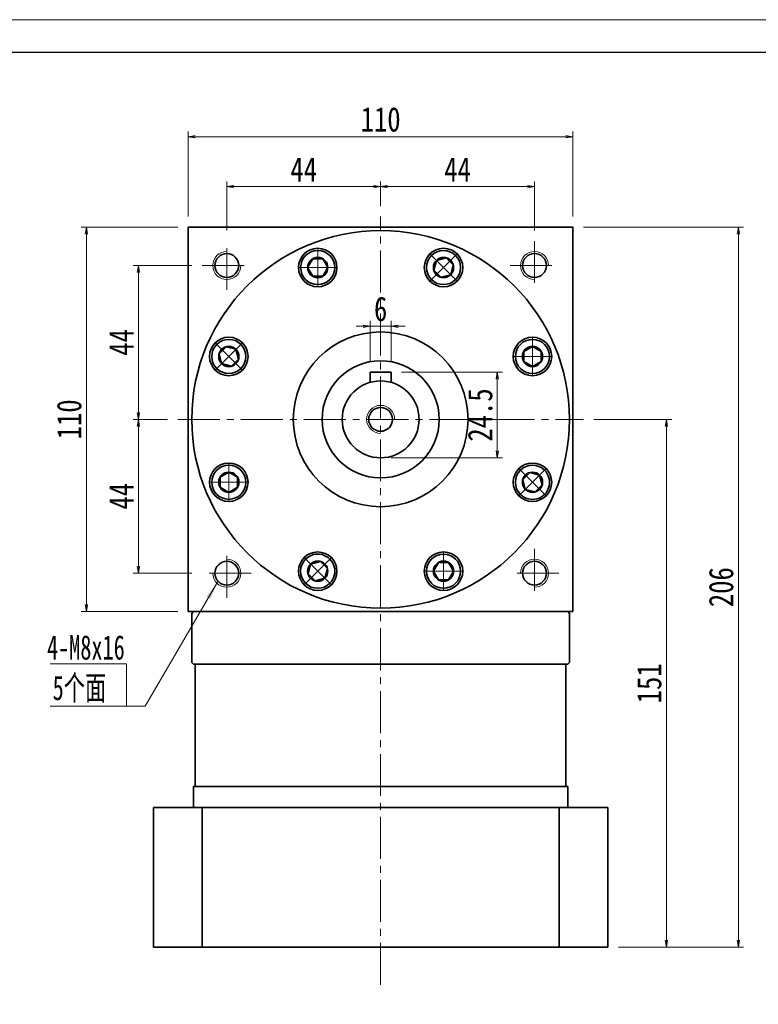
# Model space of a CAD drawing. Header units: millimetres. Extents: x -5 to 789, y 0 to 558.
# Tile 3 of 3: x 371 to 582, y 277 to 558. Entities that reach past the tile are written whole.
import ezdxf

# ---------------------------------------------------------------- set-up
doc = ezdxf.new("R2010")
doc.units = ezdxf.units.MM
doc.linetypes.add('点画线', pattern=[18, 12, -2, 2, -2])
for name, color, linetype, lineweight in [('中心线层', 1, '点画线', 18), ('图框_外框线', 7, 'Continuous', 18), ('尺寸线层', 3, 'Continuous', 18), ('粗实线层', 7, 'Continuous', 35)]:
    doc.layers.add(name, color=color, linetype=linetype, lineweight=lineweight)
doc.styles.add('宋体', font='txt', dxfattribs={"width": 0.8})
doc.styles.add('标准', font='txt', dxfattribs={"width": 0.667})
doc.dimstyles.new('A水平标注$0', dxfattribs={"dimtxt": 3.5, "dimasz": 2, "dimexe": 1.5, "dimexo": 3, "dimgap": 1.1, "dimtad": 1, "dimtoh": 1, "dimdec": 4, "dimdsep": 46, "dimtxsty": '宋体', "dimblk": 'OPEN', "dimcen": 3, "dimclrd": 3, "dimclre": 3, "dimclrt": 6, "dimadec": 0, "dimazin": 0, "dimtm": 1e-09, "dimtfac": 1, "dimtdec": 4, "dimtix": 1, "dimtmove": 0, "dimatfit": 3, "dimldrblk": 'OPEN', "dimfxl": 0, "dimlwd": 13, "dimlwe": 13, "dimarcsym": 0})

# ---------------------------------------------------------------- blocks, each defined once
blk = doc.blocks.new('_Open')
at = {"color": 0, "linetype": 'ByBlock', "lineweight": -2}
for p, q in [((-1, 0.17), (0, 0)), ((-1, -0.17), (0, 0)), ((0, 0), (-1, 0))]:
    blk.add_line(p, q, dxfattribs=at)
blk = doc.blocks.new('*D22')
at = {"layer": 'Defpoints', "color": 0}
for p in [(529.31, 524.71), (419.31, 498.88), (529.31, 498.88)]:
    blk.add_point(p, dxfattribs=at)
at = {"layer": '尺寸线层', "color": 3, "lineweight": 13}
for p, q in [((419.31, 501.88), (419.31, 526.21)), ((421.31, 524.71), (527.31, 524.71)), ((529.31, 501.88), (529.31, 526.21))]:
    blk.add_line(p, q, dxfattribs=at)
at = {"layer": '尺寸线层', "color": 3, "lineweight": 13, "xscale": 2, "yscale": 2, "zscale": 2, "rotation": 180}
blk.add_blockref('_Open', (419.31, 524.71), dxfattribs=at)
at = {"layer": '尺寸线层', "color": 3, "lineweight": 13, "xscale": 2, "yscale": 2, "zscale": 2}
blk.add_blockref('_Open', (529.31, 524.71), dxfattribs=at)
at = {"layer": '尺寸线层', "color": 6, "insert": (474.31, 529.63), "char_height": 7, "attachment_point": 5, "style": '宋体'}
blk.add_mtext('110', dxfattribs=at)
blk = doc.blocks.new('*D23')
at = {"layer": 'Defpoints', "color": 0}
for p in [(390.18, 498.88), (419.31, 498.88), (419.31, 388.88)]:
    blk.add_point(p, dxfattribs=at)
at = {"layer": '尺寸线层', "color": 3, "lineweight": 13}
for p, q in [((416.31, 498.88), (388.68, 498.88)), ((390.18, 390.88), (390.18, 496.88)), ((416.31, 388.88), (388.68, 388.88))]:
    blk.add_line(p, q, dxfattribs=at)
at = {"layer": '尺寸线层', "color": 3, "lineweight": 13, "xscale": 2, "yscale": 2, "zscale": 2}
for p, rotation in [((390.18, 498.88), 90), ((390.18, 388.88), 270)]:
    blk.add_blockref('_Open', p, dxfattribs=dict(at, rotation=rotation))
at = {"layer": '尺寸线层', "color": 6, "insert": (385.26, 443.88), "char_height": 7, "attachment_point": 5, "rotation": 90, "style": '宋体'}
blk.add_mtext('110', dxfattribs=at)
blk = doc.blocks.new('*D24')
at = {"layer": 'Defpoints', "color": 0}
for p in [(423.31, 487.88), (405.03, 443.88), (416.31, 443.88)]:
    blk.add_point(p, dxfattribs=at)
at = {"layer": '尺寸线层', "color": 3, "lineweight": 13}
for p, q in [((420.31, 487.88), (403.53, 487.88)), ((405.03, 485.88), (405.03, 445.88)), ((413.31, 443.88), (403.53, 443.88))]:
    blk.add_line(p, q, dxfattribs=at)
at = {"layer": '尺寸线层', "color": 3, "lineweight": 13, "xscale": 2, "yscale": 2, "zscale": 2}
for p, rotation in [((405.03, 487.88), 90), ((405.03, 443.88), 270)]:
    blk.add_blockref('_Open', p, dxfattribs=dict(at, rotation=rotation))
at = {"layer": '尺寸线层', "color": 6, "insert": (400.15, 465.88), "char_height": 7, "attachment_point": 5, "rotation": 90, "style": '宋体'}
blk.add_mtext('44', dxfattribs=at)
blk = doc.blocks.new('*D25')
at = {"layer": 'Defpoints', "color": 0}
for p in [(416.31, 443.88), (405.03, 399.88), (423.31, 399.88)]:
    blk.add_point(p, dxfattribs=at)
at = {"layer": '尺寸线层', "color": 3, "lineweight": 13}
for p, q in [((413.31, 443.88), (403.53, 443.88)), ((405.03, 441.88), (405.03, 401.88)), ((420.31, 399.88), (403.53, 399.88))]:
    blk.add_line(p, q, dxfattribs=at)
at = {"layer": '尺寸线层', "color": 3, "lineweight": 13, "xscale": 2, "yscale": 2, "zscale": 2}
for p, rotation in [((405.03, 443.88), 90), ((405.03, 399.88), 270)]:
    blk.add_blockref('_Open', p, dxfattribs=dict(at, rotation=rotation))
at = {"layer": '尺寸线层', "color": 6, "insert": (400.15, 421.88), "char_height": 7, "attachment_point": 5, "rotation": 90, "style": '宋体'}
blk.add_mtext('44', dxfattribs=at)
blk = doc.blocks.new('*D26')
at = {"layer": 'Defpoints', "color": 0}
for p in [(474.31, 510.45), (474.31, 501.87), (430.31, 494.88)]:
    blk.add_point(p, dxfattribs=at)
at = {"layer": '尺寸线层', "color": 3, "lineweight": 13}
for p, q in [((430.31, 497.88), (430.31, 511.95)), ((432.31, 510.45), (472.31, 510.45)), ((474.31, 504.87), (474.31, 511.95))]:
    blk.add_line(p, q, dxfattribs=at)
at = {"layer": '尺寸线层', "color": 3, "lineweight": 13, "xscale": 2, "yscale": 2, "zscale": 2, "rotation": 180}
blk.add_blockref('_Open', (430.31, 510.45), dxfattribs=at)
at = {"layer": '尺寸线层', "color": 3, "lineweight": 13, "xscale": 2, "yscale": 2, "zscale": 2}
blk.add_blockref('_Open', (474.31, 510.45), dxfattribs=at)
at = {"layer": '尺寸线层', "color": 6, "insert": (452.31, 515.33), "char_height": 7, "attachment_point": 5, "style": '宋体'}
blk.add_mtext('44', dxfattribs=at)
blk = doc.blocks.new('*D27')
at = {"layer": 'Defpoints', "color": 0}
for p in [(518.31, 510.45), (474.31, 501.87), (518.31, 494.88)]:
    blk.add_point(p, dxfattribs=at)
at = {"layer": '尺寸线层', "color": 3, "lineweight": 13}
for p, q in [((474.31, 504.87), (474.31, 511.95)), ((476.31, 510.45), (516.31, 510.45)), ((518.31, 497.88), (518.31, 511.95))]:
    blk.add_line(p, q, dxfattribs=at)
at = {"layer": '尺寸线层', "color": 3, "lineweight": 13, "xscale": 2, "yscale": 2, "zscale": 2, "rotation": 180}
blk.add_blockref('_Open', (474.31, 510.45), dxfattribs=at)
at = {"layer": '尺寸线层', "color": 3, "lineweight": 13, "xscale": 2, "yscale": 2, "zscale": 2}
blk.add_blockref('_Open', (518.31, 510.45), dxfattribs=at)
at = {"layer": '尺寸线层', "color": 6, "insert": (496.31, 515.33), "char_height": 7, "attachment_point": 5, "style": '宋体'}
blk.add_mtext('44', dxfattribs=at)
blk = doc.blocks.new('*D28')
at = {"layer": 'Defpoints', "color": 0}
for p in [(532.31, 443.88), (539.31, 292.88), (556.04, 292.88)]:
    blk.add_point(p, dxfattribs=at)
at = {"layer": '尺寸线层', "color": 3, "lineweight": 13}
for p, q in [((535.31, 443.88), (557.54, 443.88)), ((556.04, 441.88), (556.04, 294.88)), ((542.31, 292.88), (557.54, 292.88))]:
    blk.add_line(p, q, dxfattribs=at)
at = {"layer": '尺寸线层', "color": 3, "lineweight": 13, "xscale": 2, "yscale": 2, "zscale": 2}
for p, rotation in [((556.04, 443.88), 90), ((556.04, 292.88), 270)]:
    blk.add_blockref('_Open', p, dxfattribs=dict(at, rotation=rotation))
at = {"layer": '尺寸线层', "color": 6, "insert": (551.14, 368.38), "char_height": 7, "attachment_point": 5, "rotation": 90, "style": '宋体'}
blk.add_mtext('151', dxfattribs=at)
blk = doc.blocks.new('*D29')
at = {"layer": 'Defpoints', "color": 0}
for p in [(529.31, 498.88), (539.31, 292.88), (576.63, 292.88)]:
    blk.add_point(p, dxfattribs=at)
at = {"layer": '尺寸线层', "color": 3, "lineweight": 13}
for p, q in [((532.31, 498.88), (578.13, 498.88)), ((576.63, 496.88), (576.63, 294.88)), ((542.31, 292.88), (578.13, 292.88))]:
    blk.add_line(p, q, dxfattribs=at)
at = {"layer": '尺寸线层', "color": 3, "lineweight": 13, "xscale": 2, "yscale": 2, "zscale": 2}
for p, rotation in [((576.63, 498.88), 90), ((576.63, 292.88), 270)]:
    blk.add_blockref('_Open', p, dxfattribs=dict(at, rotation=rotation))
at = {"layer": '尺寸线层', "color": 6, "insert": (571.71, 395.88), "char_height": 7, "attachment_point": 5, "rotation": 90, "style": '宋体'}
blk.add_mtext('206', dxfattribs=at)
blk = doc.blocks.new('*X9')
at = {"layer": '中心线层', "linetype": '点画线', "lineweight": 18}
for p, q in [((0, -5.64), (0, 5.64)), ((-5.64, 0), (5.64, 0))]:
    blk.add_line(p, q, dxfattribs=at)
at = {"layer": '粗实线层'}
for p, q in [((-2.89, 0), (-1.44, 2.5)), ((-2.89, 0), (-1.44, -2.5)), ((-1.44, 2.5), (1.44, 2.5)), ((2.89, 0), (1.44, 2.5)), ((2.89, 0), (1.44, 2.5)), ((2.89, 0), (1.44, -2.5)), ((-1.44, -2.5), (1.44, -2.5))]:
    blk.add_line(p, q, dxfattribs=at)
blk.add_circle((0, 0), 2.89, dxfattribs=at)
for start, end in [(0, 180), (180, 360)]:
    blk.add_arc((0, 0), 4.89, start, end, dxfattribs=at)
blk = doc.blocks.new('*D30')
at = {"layer": 'Defpoints', "color": 0}
for p in [(477.31, 457.38), (474.31, 432.88), (507.68, 432.88)]:
    blk.add_point(p, dxfattribs=at)
at = {"layer": '尺寸线层', "color": 3, "lineweight": 13}
for p, q in [((480.31, 457.38), (509.18, 457.38)), ((507.68, 455.38), (507.68, 434.88)), ((477.31, 432.88), (509.18, 432.88))]:
    blk.add_line(p, q, dxfattribs=at)
at = {"layer": '尺寸线层', "color": 3, "lineweight": 13, "xscale": 2, "yscale": 2, "zscale": 2}
for p, rotation in [((507.68, 457.38), 90), ((507.68, 432.88), 270)]:
    blk.add_blockref('_Open', p, dxfattribs=dict(at, rotation=rotation))
at = {"layer": '尺寸线层', "color": 6, "insert": (502.8, 445.13), "char_height": 7, "attachment_point": 5, "rotation": 90, "style": '宋体'}
blk.add_mtext('24.5', dxfattribs=at)
blk = doc.blocks.new('*D31')
at = {"layer": 'Defpoints', "color": 0}
for p in [(471.31, 470.51), (471.31, 457.38), (477.31, 457.38)]:
    blk.add_point(p, dxfattribs=at)
at = {"layer": '尺寸线层', "color": 3, "lineweight": 13}
for p, q in [((469.31, 470.51), (467.31, 470.51)), ((471.31, 460.38), (471.31, 472.01)), ((477.31, 470.51), (471.31, 470.51)), ((477.31, 460.38), (477.31, 472.01)), ((479.31, 470.51), (481.31, 470.51))]:
    blk.add_line(p, q, dxfattribs=at)
at = {"layer": '尺寸线层', "color": 3, "lineweight": 13, "xscale": 2, "yscale": 2, "zscale": 2}
blk.add_blockref('_Open', (471.31, 470.51), dxfattribs=at)
at = {"layer": '尺寸线层', "color": 3, "lineweight": 13, "xscale": 2, "yscale": 2, "zscale": 2, "rotation": 180}
blk.add_blockref('_Open', (477.31, 470.51), dxfattribs=at)
at = {"layer": '尺寸线层', "color": 6, "insert": (474.31, 475.43), "char_height": 7, "attachment_point": 5, "style": '宋体'}
blk.add_mtext('6', dxfattribs=at)

msp = doc.modelspace()

# ---------------------------------------------------------------- hatches: boundary and pattern name
at = {"layer": '尺寸线层', "linetype": 'Continuous'}
msp.add_hatch(color=0, dxfattribs=at).paths.add_polyline_path([(427.72786, 397.49516), (425.59846, 392.48703), (424.43121, 393.16529)], flags=0)

# ---------------------------------------------------------------- linework, layer by layer
at = {"layer": '中心线层'}
for p, q in [((474.3098, 282.15831), (474.3098, 501.87334)), ((430.3098, 480.87814), (430.3098, 494.87814)), ((518.3098, 494.87814), (518.3098, 480.87814)), ((423.3098, 487.87814), (437.3098, 487.87814)), ((511.3098, 487.87814), (525.3098, 487.87814)), ((416.3098, 443.87814), (532.3098, 443.87814)), ((430.3098, 392.87814), (430.3098, 406.87814)), ((518.3098, 406.87814), (518.3098, 392.87814)), ((437.3098, 399.87814), (423.3098, 399.87814)), ((525.3098, 399.87814), (511.3098, 399.87814))]:
    msp.add_line(p, q, dxfattribs=at)
at = {"layer": '尺寸线层', "color": 0, "linetype": 'Continuous'}
msp.add_line((427.72786, 397.49516), (406.99358, 361.8123), dxfattribs=at)
at = {"layer": '尺寸线层', "color": 0}
for p, q in [((401.59358, 373.91922), (379.76178, 373.91922)), ((401.59358, 361.8123), (401.59358, 373.91922)), ((401.59358, 361.8123), (379.76178, 361.8123)), ((406.99358, 361.8123), (401.59358, 361.8123))]:
    msp.add_line(p, q, dxfattribs=at)
at = {"layer": '粗实线层'}
for p, q in [((477.3098, 457.37814), (471.3098, 457.37814)), ((471.3098, 457.37814), (471.3098, 454.46115)), ((477.3098, 457.37814), (477.3098, 454.46115)), ((420.8098, 388.87814), (420.3098, 388.37814)), ((527.8098, 388.87814), (528.3098, 388.37814)), ((420.3098, 388.37814), (420.3098, 374.37814)), ((528.3098, 388.37814), (528.3098, 374.37814)), ((420.8098, 373.87814), (420.3098, 374.37814)), ((420.8098, 373.87814), (527.8098, 373.87814)), ((421.3098, 338.87814), (421.3098, 373.87814)), ((527.3098, 338.87814), (527.3098, 373.87814)), ((527.8098, 373.87814), (528.3098, 374.37814)), ((420.8098, 338.87814), (527.8098, 338.87814)), ((420.8098, 332.87814), (420.8098, 338.87814)), ((527.8098, 332.87814), (527.8098, 338.87814)), ((409.3098, 332.87814), (409.3098, 292.87814)), ((409.3098, 332.87814), (539.3098, 332.87814)), ((423.26176, 292.87814), (423.26176, 332.87814)), ((525.35784, 292.87814), (525.35784, 332.87814)), ((539.3098, 332.87814), (539.3098, 292.87814)), ((409.3098, 292.87814), (539.3098, 292.87814))]:
    msp.add_line(p, q, dxfattribs=at)
for points in [[(419.3098, 388.87814), (419.3098, 498.87814)], [(419.3098, 498.27814), (419.3098, 498.87814), (529.3098, 498.87814), (529.3098, 498.27814)], [(529.3098, 388.87814), (529.3098, 498.87814)], [(529.3098, 388.87814), (419.3098, 388.87814)]]:
    msp.add_lwpolyline(points, dxfattribs=at)
for centre, radius in [((474.3098, 443.87814), 54), ((430.3098, 487.87814), 3.4), ((456.32368, 487.30048), 5.5), ((492.29592, 487.30048), 5.5), ((518.3098, 487.87814), 3.4), ((474.3098, 443.87814), 25), ((430.88746, 461.86426), 5.5), ((517.73214, 461.86426), 5.5), ((474.3098, 443.87814), 16.75), ((474.3098, 443.87814), 11), ((474.3098, 443.87814), 3.4), ((430.88746, 425.89202), 5.5), ((517.73214, 425.89202), 5.5), ((456.32368, 400.4558), 5.5), ((492.29592, 400.4558), 5.5), ((430.3098, 399.87814), 3.4), ((518.3098, 399.87814), 3.4)]:
    msp.add_circle(centre, radius, dxfattribs=at)
at = {"layer": '粗实线层', "lineweight": 18}
for centre, start, end in [((430.3098, 487.87814), 90, 360), ((518.3098, 487.87814), 0, 270), ((474.3098, 443.87814), 0, 270), ((430.3098, 399.87814), 180, 90), ((518.3098, 399.87814), 270, 180)]:
    msp.add_arc(centre, 4, start, end, dxfattribs=at)

# ---------------------------------------------------------------- texts
at = {"layer": '尺寸线层', "color": 0, "style": '标准', "width": 0.667}
for s, p in [('4-M8x16', (378.89638, 375.16057)), ('5个面', (380.50622, 363.60038))]:
    msp.add_text(s, height=7, dxfattribs=at).set_placement(p)

# ---------------------------------------------------------------- dimensions: what is measured, and where the dimension line sits
at = {"layer": '尺寸线层'}
for base, p1, p2, picture, middle in [((529.3098, 524.70819), (419.3098, 498.87814), (529.3098, 498.87814), '*D22', (474.3098, 529.62997)), ((474.3098, 510.45219), (430.3098, 494.87814), (474.3098, 501.87334), '*D26', (452.3098, 515.33487)), ((518.3098, 510.45219), (474.3098, 501.87334), (518.3098, 494.87814), '*D27', (496.3098, 515.33487)), ((471.3098, 470.51152), (477.3098, 457.37814), (471.3098, 457.37814), '*D31', (474.3098, 475.43331))]:
    dim = msp.add_linear_dim(base=base, p1=p1, p2=p2, dimstyle='A水平标注$0', override={"dimtxt": 7, "dimgap": 1.5, "dimblk": 'Open', "dimtfill": 1, "dimtfillclr": 256}, dxfattribs=at)
    dim.commit()
    dim.dimension.update_dxf_attribs({"geometry": picture, "text_midpoint": middle})
for base, p1, p2, angle, override, picture, middle in [((390.17865, 498.87814), (419.3098, 388.87814), (419.3098, 498.87814), 90, {"dimtxt": 7, "dimgap": 1.5, "dimblk": 'Open', "dimtfill": 1, "dimtfillclr": 256}, '*D23', (385.25686, 443.87814)), ((576.6344, 292.87814), (529.3098, 498.87814), (539.3098, 292.87814), 270, {"dimtxt": 7, "dimgap": 1.5}, '*D29', (571.71261, 395.87814)), ((405.02865, 443.87814), (423.3098, 487.87814), (416.3098, 443.87814), 270, {"dimtxt": 7, "dimgap": 1.5, "dimblk": 'Open', "dimtfill": 1, "dimtfillclr": 256}, '*D24', (400.14597, 465.87814)), ((507.67854, 432.87814), (477.3098, 457.37814), (474.3098, 432.87814), 270, {"dimtxt": 7, "dimgap": 1.5, "dimblk": 'Open', "dimtfill": 1, "dimtfillclr": 256}, '*D30', (502.79586, 445.12814)), ((405.02865, 399.87814), (416.3098, 443.87814), (423.3098, 399.87814), 270, {"dimtxt": 7, "dimgap": 1.5, "dimblk": 'Open', "dimtfill": 1, "dimtfillclr": 256}, '*D25', (400.14597, 421.87814)), ((556.0436, 292.87814), (532.3098, 443.87814), (539.3098, 292.87814), 270, {"dimtxt": 7, "dimgap": 1.5}, '*D28', (551.14136, 368.37814))]:
    dim = msp.add_linear_dim(base=base, p1=p1, p2=p2, angle=angle, dimstyle='A水平标注$0', override=override, dxfattribs=at)
    dim.commit()
    dim.dimension.update_dxf_attribs({"geometry": picture, "text_midpoint": middle})

# ---------------------------------------------------------------- next in the draw order: wipeouts: each hides what was drawn before it
for points in [[(461.21368, 487.30048), (461.2136, 487.32795), (461.21337, 487.35543), (461.21298, 487.3829), (461.21244, 487.41038), (461.21175, 487.43784), (461.2109, 487.46531), (461.20989, 487.49276), (461.20874, 487.52022), (461.20742, 487.54766), (461.20596, 487.5751), (461.20434, 487.60253), (461.20256, 487.62995), (461.20064, 487.65736), (461.19855, 487.68475), (461.19632, 487.71214), (461.19393, 487.73951), (461.19138, 487.76687), (461.18869, 487.79421), (461.18584, 487.82154), (461.18283, 487.84885), (461.17967, 487.87615), (461.17636, 487.90343), (461.1729, 487.93068), (461.16928, 487.95792), (461.16551, 487.98514), (461.16159, 488.01233), (461.15751, 488.0395), (461.15328, 488.06665), (461.1489, 488.09378), (461.14437, 488.12088), (461.14437, 488.12088), (461.10077, 488.34522), (461.04674, 488.56729), (460.98239, 488.78658), (460.90786, 489.00263), (460.82332, 489.21497), (460.72896, 489.42312), (460.62497, 489.62663), (460.51158, 489.82506), (460.38905, 490.01798), (460.25764, 490.20496), (460.11763, 490.3856), (459.96934, 490.5595), (459.81309, 490.72628), (459.64921, 490.88558), (459.47807, 491.03704), (459.30003, 491.18035), (459.1155, 491.31518), (458.92487, 491.44124), (458.72855, 491.55825), (458.52699, 491.66597), (458.32061, 491.76415), (458.10987, 491.85258), (457.89522, 491.93107), (457.67715, 491.99944), (457.45612, 492.05754), (457.23261, 492.10526), (457.00712, 492.14248), (456.78014, 492.16913), (456.55216, 492.18514), (456.32368, 492.19048), (456.32368, 492.19048), (456.0952, 492.18514), (455.86722, 492.16913), (455.64023, 492.14248), (455.41474, 492.10526), (455.19123, 492.05754), (454.9702, 491.99944), (454.75213, 491.93107), (454.53748, 491.85258), (454.32674, 491.76415), (454.12036, 491.66597), (453.9188, 491.55825), (453.72248, 491.44124), (453.53185, 491.31518), (453.34732, 491.18035), (453.16929, 491.03704), (452.99814, 490.88558), (452.83427, 490.72628), (452.67801, 490.5595), (452.52972, 490.3856), (452.38971, 490.20496), (452.2583, 490.01798), (452.13577, 489.82506), (452.02238, 489.62663), (451.91839, 489.42312), (451.82403, 489.21497), (451.73949, 489.00263), (451.66496, 488.78658), (451.60062, 488.56729), (451.54658, 488.34522), (451.50299, 488.12088), (451.50299, 488.12088), (451.49845, 488.09378), (451.49407, 488.06665), (451.48984, 488.0395), (451.48577, 488.01233), (451.48184, 487.98514), (451.47807, 487.95792), (451.47446, 487.93068), (451.47099, 487.90343), (451.46768, 487.87615), (451.46452, 487.84885), (451.46152, 487.82154), (451.45867, 487.79421), (451.45597, 487.76687), (451.45342, 487.73951), (451.45103, 487.71214), (451.4488, 487.68475), (451.44672, 487.65736), (451.44479, 487.62995), (451.44301, 487.60253), (451.44139, 487.5751), (451.43993, 487.54766), (451.43862, 487.52022), (451.43746, 487.49276), (451.43645, 487.46531), (451.43561, 487.43784), (451.43491, 487.41038), (451.43437, 487.3829), (451.43398, 487.35543), (451.43375, 487.32795), (451.43368, 487.30048), (451.43368, 487.30048), (451.44038, 487.04456), (451.46046, 486.78933), (451.49388, 486.53551), (451.54053, 486.28379), (451.6003, 486.03485), (451.67301, 485.78939), (451.75847, 485.54806), (451.85644, 485.31154), (451.96665, 485.08046), (452.08881, 484.85548), (452.22258, 484.63719), (452.36758, 484.42621), (452.52343, 484.2231), (452.6897, 484.02843), (452.86592, 483.84273), (453.05163, 483.6665), (453.2463, 483.50023), (453.44941, 483.34439), (453.66039, 483.19938), (453.87868, 483.06561), (454.10366, 482.94346), (454.33473, 482.83324), (454.57126, 482.73527), (454.81258, 482.64981), (455.05805, 482.5771), (455.30699, 482.51734), (455.55871, 482.47068), (455.81253, 482.43727), (456.06775, 482.41718), (456.32368, 482.41048), (456.32368, 482.41048), (456.5796, 482.41718), (456.83482, 482.43727), (457.08864, 482.47068), (457.34036, 482.51734), (457.5893, 482.5771), (457.83477, 482.64981), (458.0761, 482.73527), (458.31262, 482.83324), (458.54369, 482.94346), (458.76868, 483.06561), (458.98696, 483.19938), (459.19795, 483.34439), (459.40105, 483.50023), (459.59572, 483.6665), (459.78143, 483.84273), (459.95765, 484.02843), (460.12392, 484.2231), (460.27977, 484.42621), (460.42478, 484.63719), (460.55854, 484.85548), (460.6807, 485.08046), (460.79091, 485.31154), (460.88888, 485.54806), (460.97434, 485.78939), (461.04705, 486.03485), (461.10682, 486.28379), (461.15347, 486.53551), (461.18689, 486.78933), (461.20697, 487.04456)], [(495.75367, 483.84273), (495.77305, 483.86221), (495.79231, 483.8818), (495.81146, 483.9015), (495.83051, 483.92131), (495.84944, 483.94122), (495.86826, 483.96124), (495.88696, 483.98137), (495.90556, 484.0016), (495.92404, 484.02193), (495.9424, 484.04237), (495.96065, 484.06291), (495.97878, 484.08355), (495.9968, 484.1043), (496.0147, 484.12514), (496.03249, 484.14609), (496.05015, 484.16713), (496.0677, 484.18828), (496.08512, 484.20952), (496.10243, 484.23086), (496.11962, 484.2523), (496.13669, 484.27383), (496.15363, 484.29546), (496.17046, 484.31718), (496.18716, 484.339), (496.20374, 484.36091), (496.22019, 484.38292), (496.23652, 484.40501), (496.25273, 484.4272), (496.26881, 484.44948), (496.28477, 484.47185), (496.28477, 484.47185), (496.41258, 484.66131), (496.5314, 484.85654), (496.64096, 485.05711), (496.74103, 485.26257), (496.8314, 485.47249), (496.91186, 485.68641), (496.98223, 485.90384), (497.04237, 486.12433), (497.09214, 486.34739), (497.13143, 486.57253), (497.16016, 486.79926), (497.17827, 487.02708), (497.18571, 487.2555), (497.18247, 487.48402), (497.16856, 487.71214), (497.144, 487.93936), (497.10886, 488.16518), (497.0632, 488.38912), (497.00713, 488.61067), (496.94076, 488.82937), (496.86426, 489.04473), (496.77777, 489.25627), (496.68149, 489.46354), (496.57563, 489.66609), (496.46043, 489.86347), (496.33613, 490.05526), (496.203, 490.24102), (496.06134, 490.42037), (495.91145, 490.59289), (495.75367, 490.75823), (495.75367, 490.75823), (495.58833, 490.91601), (495.41581, 491.0659), (495.23646, 491.20756), (495.0507, 491.34069), (494.85892, 491.46499), (494.66153, 491.58019), (494.45899, 491.68605), (494.25171, 491.78233), (494.04017, 491.86882), (493.82481, 491.94532), (493.60612, 492.01169), (493.38456, 492.06776), (493.16062, 492.11342), (492.9348, 492.14856), (492.70758, 492.17312), (492.47946, 492.18703), (492.25094, 492.19027), (492.02252, 492.18283), (491.7947, 492.16472), (491.56797, 492.13599), (491.34283, 492.0967), (491.11977, 492.04693), (490.89928, 491.98679), (490.68185, 491.91641), (490.46793, 491.83596), (490.25802, 491.74559), (490.05255, 491.64552), (489.85198, 491.53596), (489.65675, 491.41714), (489.46729, 491.28933), (489.46729, 491.28933), (489.44492, 491.27337), (489.42264, 491.25729), (489.40045, 491.24108), (489.37836, 491.22475), (489.35635, 491.2083), (489.33444, 491.19172), (489.31262, 491.17502), (489.2909, 491.15819), (489.26927, 491.14125), (489.24774, 491.12418), (489.2263, 491.10699), (489.20496, 491.08968), (489.18372, 491.07226), (489.16257, 491.05471), (489.14153, 491.03704), (489.12058, 491.01926), (489.09974, 491.00136), (489.07899, 490.98334), (489.05835, 490.96521), (489.03781, 490.94696), (489.01737, 490.9286), (488.99704, 490.91012), (488.97681, 490.89152), (488.95668, 490.87282), (488.93666, 490.854), (488.91675, 490.83507), (488.89694, 490.81602), (488.87724, 490.79687), (488.85765, 490.7776), (488.83817, 490.75823), (488.83817, 490.75823), (488.66194, 490.57253), (488.49568, 490.37785), (488.33983, 490.17475), (488.19482, 489.96376), (488.06105, 489.74548), (487.9389, 489.52049), (487.82868, 489.28942), (487.73071, 489.0529), (487.64525, 488.81157), (487.57254, 488.5661), (487.51278, 488.31717), (487.46612, 488.06544), (487.43271, 487.81162), (487.41262, 487.5564), (487.40592, 487.30048), (487.41262, 487.04456), (487.43271, 486.78933), (487.46612, 486.53551), (487.51278, 486.28379), (487.57254, 486.03485), (487.64525, 485.78939), (487.73071, 485.54806), (487.82868, 485.31154), (487.9389, 485.08046), (488.06105, 484.85548), (488.19482, 484.63719), (488.33983, 484.42621), (488.49568, 484.2231), (488.66194, 484.02843), (488.83817, 483.84273), (488.83817, 483.84273), (489.02387, 483.6665), (489.21854, 483.50023), (489.42165, 483.34439), (489.63263, 483.19938), (489.85092, 483.06561), (490.07591, 482.94346), (490.30698, 482.83324), (490.5435, 482.73527), (490.78483, 482.64981), (491.03029, 482.5771), (491.27923, 482.51734), (491.53095, 482.47068), (491.78477, 482.43727), (492.04, 482.41718), (492.29592, 482.41048), (492.55184, 482.41718), (492.80706, 482.43727), (493.06088, 482.47068), (493.31261, 482.51734), (493.56154, 482.5771), (493.80701, 482.64981), (494.04834, 482.73527), (494.28486, 482.83324), (494.51593, 482.94346), (494.74092, 483.06561), (494.9592, 483.19938), (495.17019, 483.34439), (495.3733, 483.50023), (495.56797, 483.6665)], [(434.34521, 465.32201), (434.32573, 465.34139), (434.30614, 465.36065), (434.28644, 465.37981), (434.26663, 465.39885), (434.24672, 465.41778), (434.2267, 465.4366), (434.20657, 465.45531), (434.18634, 465.4739), (434.16601, 465.49238), (434.14557, 465.51074), (434.12503, 465.52899), (434.10438, 465.54713), (434.08364, 465.56514), (434.06279, 465.58304), (434.04185, 465.60083), (434.0208, 465.61849), (433.99966, 465.63604), (433.97842, 465.65347), (433.95708, 465.67078), (433.93564, 465.68796), (433.91411, 465.70503), (433.89248, 465.72198), (433.87075, 465.7388), (433.84894, 465.7555), (433.82703, 465.77208), (433.80502, 465.78854), (433.78293, 465.80487), (433.76074, 465.82107), (433.73846, 465.83716), (433.71609, 465.85311), (433.71609, 465.85311), (433.52663, 465.98092), (433.3314, 466.09974), (433.13083, 466.2093), (432.92536, 466.30938), (432.71544, 466.39974), (432.50153, 466.4802), (432.28409, 466.55057), (432.06361, 466.61071), (431.84055, 466.66048), (431.61541, 466.69977), (431.38868, 466.72851), (431.16086, 466.74661), (430.93244, 466.75405), (430.70392, 466.75082), (430.4758, 466.7369), (430.24858, 466.71235), (430.02275, 466.6772), (429.79882, 466.63154), (429.57726, 466.57547), (429.35857, 466.50911), (429.14321, 466.4326), (428.93167, 466.34611), (428.72439, 466.24983), (428.52184, 466.14398), (428.32446, 466.02877), (428.13268, 465.90447), (427.94691, 465.77134), (427.76757, 465.62968), (427.59504, 465.4798), (427.42971, 465.32201), (427.42971, 465.32201), (427.27192, 465.15668), (427.12204, 464.98415), (426.98038, 464.80481), (426.84725, 464.61904), (426.72295, 464.42726), (426.60774, 464.22988), (426.50189, 464.02733), (426.40561, 463.82005), (426.31912, 463.60851), (426.24261, 463.39315), (426.17625, 463.17446), (426.12018, 462.9529), (426.07452, 462.72897), (426.03937, 462.50314), (426.01482, 462.27592), (426.00091, 462.0478), (425.99767, 461.81928), (426.00511, 461.59086), (426.02321, 461.36304), (426.05195, 461.13631), (426.09124, 460.91117), (426.14101, 460.68811), (426.20115, 460.46763), (426.27152, 460.25019), (426.35198, 460.03628), (426.44234, 459.82636), (426.54242, 459.62089), (426.65198, 459.42032), (426.7708, 459.22509), (426.89861, 459.03563), (426.89861, 459.03563), (426.91456, 459.01326), (426.93065, 458.99098), (426.94685, 458.9688), (426.96318, 458.9467), (426.97964, 458.9247), (426.99622, 458.90278), (427.01292, 458.88097), (427.02974, 458.85924), (427.04669, 458.83761), (427.06376, 458.81608), (427.08095, 458.79464), (427.09825, 458.7733), (427.11568, 458.75206), (427.13323, 458.73092), (427.15089, 458.70987), (427.16868, 458.68893), (427.18658, 458.66808), (427.20459, 458.64734), (427.22273, 458.62669), (427.24098, 458.60615), (427.25934, 458.58572), (427.27782, 458.56538), (427.29641, 458.54515), (427.31512, 458.52503), (427.33394, 458.50501), (427.35287, 458.48509), (427.37191, 458.46528), (427.39107, 458.44558), (427.41033, 458.42599), (427.42971, 458.40651), (427.42971, 458.40651), (427.61541, 458.23028), (427.81008, 458.06402), (428.01319, 457.90817), (428.22417, 457.76316), (428.44246, 457.6294), (428.66745, 457.50724), (428.89852, 457.39702), (429.13504, 457.29905), (429.37637, 457.2136), (429.62183, 457.14088), (429.87077, 457.08112), (430.12249, 457.03447), (430.37632, 457.00105), (430.63154, 456.98096), (430.88746, 456.97426), (431.14338, 456.98096), (431.3986, 457.00105), (431.65242, 457.03447), (431.90415, 457.08112), (432.15308, 457.14088), (432.39855, 457.2136), (432.63988, 457.29905), (432.8764, 457.39702), (433.10747, 457.50724), (433.33246, 457.6294), (433.55074, 457.76316), (433.76173, 457.90817), (433.96484, 458.06402), (434.15951, 458.23028), (434.34521, 458.40651), (434.34521, 458.40651), (434.52144, 458.59221), (434.6877, 458.78688), (434.84355, 458.98999), (434.98856, 459.20098), (435.12232, 459.41926), (435.24448, 459.64425), (435.3547, 459.87532), (435.45267, 460.11184), (435.53813, 460.35317), (435.61084, 460.59864), (435.6706, 460.84757), (435.71726, 461.0993), (435.75067, 461.35312), (435.77076, 461.60834), (435.77746, 461.86426), (435.77076, 462.12018), (435.75067, 462.37541), (435.71726, 462.62923), (435.6706, 462.88095), (435.61084, 463.12989), (435.53813, 463.37535), (435.45267, 463.61668), (435.3547, 463.8532), (435.24448, 464.08428), (435.12232, 464.30926), (434.98856, 464.52755), (434.84355, 464.73853), (434.6877, 464.94164), (434.52144, 465.13631)], [(517.73214, 456.97426), (517.75961, 456.97434), (517.78709, 456.97457), (517.81456, 456.97496), (517.84203, 456.9755), (517.8695, 456.97619), (517.89696, 456.97704), (517.92442, 456.97804), (517.95187, 456.9792), (517.97932, 456.98051), (518.00676, 456.98198), (518.03419, 456.9836), (518.0616, 456.98537), (518.08901, 456.9873), (518.11641, 456.98938), (518.1438, 456.99162), (518.17117, 456.99401), (518.19853, 456.99655), (518.22587, 456.99925), (518.2532, 457.0021), (518.28051, 457.00511), (518.30781, 457.00826), (518.33508, 457.01158), (518.36234, 457.01504), (518.38958, 457.01866), (518.41679, 457.02243), (518.44399, 457.02635), (518.47116, 457.03043), (518.49831, 457.03466), (518.52544, 457.03904), (518.55254, 457.04357), (518.55254, 457.04357), (518.77688, 457.08717), (518.99894, 457.1412), (519.21824, 457.20555), (519.43429, 457.28007), (519.64662, 457.36461), (519.85477, 457.45898), (520.05829, 457.56297), (520.25672, 457.67635), (520.44964, 457.79889), (520.63662, 457.9303), (520.81726, 458.0703), (520.99116, 458.2186), (521.15794, 458.37485), (521.31724, 458.53873), (521.4687, 458.70987), (521.61201, 458.8879), (521.74684, 459.07244), (521.8729, 459.26307), (521.98991, 459.45938), (522.09763, 459.66095), (522.19581, 459.86733), (522.28424, 460.07807), (522.36272, 460.29271), (522.43109, 460.51079), (522.4892, 460.73182), (522.53692, 460.95533), (522.57414, 461.18082), (522.60078, 461.4078), (522.61679, 461.63578), (522.62214, 461.86426), (522.62214, 461.86426), (522.61679, 462.09274), (522.60078, 462.32072), (522.57414, 462.54771), (522.53692, 462.7732), (522.4892, 462.9967), (522.43109, 463.21773), (522.36272, 463.43581), (522.28424, 463.65045), (522.19581, 463.86119), (522.09763, 464.06757), (521.98991, 464.26914), (521.8729, 464.46545), (521.74684, 464.65609), (521.61201, 464.84062), (521.4687, 465.01865), (521.31724, 465.18979), (521.15794, 465.35367), (520.99116, 465.50993), (520.81726, 465.65822), (520.63662, 465.79822), (520.44964, 465.92964), (520.25672, 466.05217), (520.05829, 466.16555), (519.85477, 466.26954), (519.64662, 466.36391), (519.43429, 466.44845), (519.21824, 466.52297), (518.99894, 466.58732), (518.77688, 466.64135), (518.55254, 466.68495), (518.55254, 466.68495), (518.52544, 466.68948), (518.49831, 466.69387), (518.47116, 466.69809), (518.44399, 466.70217), (518.41679, 466.70609), (518.38958, 466.70986), (518.36234, 466.71348), (518.33508, 466.71695), (518.30781, 466.72026), (518.28051, 466.72342), (518.2532, 466.72642), (518.22587, 466.72927), (518.19853, 466.73197), (518.17117, 466.73451), (518.1438, 466.7369), (518.11641, 466.73914), (518.08901, 466.74122), (518.0616, 466.74315), (518.03419, 466.74492), (518.00676, 466.74654), (517.97932, 466.74801), (517.95187, 466.74932), (517.92442, 466.75048), (517.89696, 466.75148), (517.8695, 466.75233), (517.84203, 466.75303), (517.81456, 466.75357), (517.78709, 466.75395), (517.75961, 466.75418), (517.73214, 466.75426), (517.73214, 466.75426), (517.47621, 466.74756), (517.22099, 466.72747), (516.96717, 466.69406), (516.71545, 466.6474), (516.46651, 466.58764), (516.22104, 466.51493), (515.97972, 466.42947), (515.74319, 466.3315), (515.51212, 466.22128), (515.28714, 466.09913), (515.06885, 465.96536), (514.85787, 465.82035), (514.65476, 465.66451), (514.46009, 465.49824), (514.27438, 465.32201), (514.09816, 465.13631), (513.93189, 464.94164), (513.77604, 464.73853), (513.63104, 464.52755), (513.49727, 464.30926), (513.37511, 464.08428), (513.2649, 463.8532), (513.16693, 463.61668), (513.08147, 463.37535), (513.00876, 463.12989), (512.94899, 462.88095), (512.90234, 462.62923), (512.86892, 462.37541), (512.84884, 462.12018), (512.84214, 461.86426), (512.84214, 461.86426), (512.84884, 461.60834), (512.86892, 461.35312), (512.90234, 461.0993), (512.94899, 460.84757), (513.00876, 460.59864), (513.08147, 460.35317), (513.16693, 460.11184), (513.2649, 459.87532), (513.37511, 459.64425), (513.49727, 459.41926), (513.63104, 459.20098), (513.77604, 458.98999), (513.93189, 458.78688), (514.09816, 458.59221), (514.27438, 458.40651), (514.46009, 458.23028), (514.65476, 458.06402), (514.85787, 457.90817), (515.06885, 457.76316), (515.28714, 457.6294), (515.51212, 457.50724), (515.74319, 457.39702), (515.97972, 457.29905), (516.22104, 457.2136), (516.46651, 457.14088), (516.71545, 457.08112), (516.96717, 457.03447), (517.22099, 457.00105), (517.47621, 456.98096)], [(430.88746, 430.78202), (430.85998, 430.78194), (430.83251, 430.78171), (430.80503, 430.78132), (430.77756, 430.78078), (430.75009, 430.78009), (430.72263, 430.77924), (430.69517, 430.77824), (430.66772, 430.77708), (430.64028, 430.77577), (430.61284, 430.7743), (430.58541, 430.77268), (430.55799, 430.77091), (430.53058, 430.76898), (430.50318, 430.7669), (430.4758, 430.76466), (430.44843, 430.76227), (430.42107, 430.75973), (430.39372, 430.75703), (430.3664, 430.75418), (430.33908, 430.75117), (430.31179, 430.74802), (430.28451, 430.7447), (430.25726, 430.74124), (430.23002, 430.73762), (430.2028, 430.73385), (430.17561, 430.72993), (430.14843, 430.72585), (430.12128, 430.72162), (430.09416, 430.71724), (430.06706, 430.71271), (430.06706, 430.71271), (429.84271, 430.66911), (429.62065, 430.61508), (429.40135, 430.55073), (429.1853, 430.47621), (428.97297, 430.39167), (428.76482, 430.2973), (428.56131, 430.19331), (428.36287, 430.07993), (428.16996, 429.95739), (427.98297, 429.82598), (427.80234, 429.68598), (427.62844, 429.53768), (427.46166, 429.38143), (427.30236, 429.21755), (427.15089, 429.04641), (427.00759, 428.86838), (426.87276, 428.68384), (426.7467, 428.49321), (426.62968, 428.2969), (426.52197, 428.09533), (426.42379, 427.88895), (426.33536, 427.67821), (426.25687, 427.46357), (426.1885, 427.24549), (426.13039, 427.02446), (426.08268, 426.80095), (426.04546, 426.57546), (426.01881, 426.34848), (426.0028, 426.1205), (425.99746, 425.89202), (425.99746, 425.89202), (426.0028, 425.66354), (426.01881, 425.43556), (426.04546, 425.20857), (426.08268, 424.98308), (426.13039, 424.75958), (426.1885, 424.53855), (426.25687, 424.32047), (426.33536, 424.10583), (426.42379, 423.89509), (426.52197, 423.68871), (426.62968, 423.48714), (426.7467, 423.29083), (426.87276, 423.1002), (427.00759, 422.91566), (427.15089, 422.73763), (427.30236, 422.56649), (427.46166, 422.40261), (427.62844, 422.24635), (427.80234, 422.09806), (427.98297, 421.95806), (428.16996, 421.82664), (428.36287, 421.70411), (428.56131, 421.59073), (428.76482, 421.48674), (428.97297, 421.39237), (429.1853, 421.30783), (429.40135, 421.23331), (429.62065, 421.16896), (429.84271, 421.11493), (430.06706, 421.07133), (430.06706, 421.07133), (430.09416, 421.0668), (430.12128, 421.06241), (430.14843, 421.05819), (430.17561, 421.05411), (430.2028, 421.05019), (430.23002, 421.04642), (430.25726, 421.0428), (430.28451, 421.03933), (430.31179, 421.03602), (430.33908, 421.03286), (430.3664, 421.02986), (430.39372, 421.02701), (430.42107, 421.02431), (430.44843, 421.02177), (430.4758, 421.01938), (430.50318, 421.01714), (430.53058, 421.01506), (430.55799, 421.01313), (430.58541, 421.01136), (430.61284, 421.00974), (430.64028, 421.00827), (430.66772, 421.00696), (430.69517, 421.0058), (430.72263, 421.0048), (430.75009, 421.00395), (430.77756, 421.00325), (430.80503, 421.00271), (430.83251, 421.00233), (430.85998, 421.0021), (430.88746, 421.00202), (430.88746, 421.00202), (431.14338, 421.00872), (431.3986, 421.02881), (431.65242, 421.06222), (431.90415, 421.10888), (432.15308, 421.16864), (432.39855, 421.24135), (432.63988, 421.32681), (432.8764, 421.42478), (433.10747, 421.535), (433.33246, 421.65715), (433.55074, 421.79092), (433.76173, 421.93593), (433.96484, 422.09178), (434.15951, 422.25804), (434.34521, 422.43427), (434.52144, 422.61997), (434.6877, 422.81464), (434.84355, 423.01775), (434.98856, 423.22873), (435.12232, 423.44702), (435.24448, 423.67201), (435.3547, 423.90308), (435.45267, 424.1396), (435.53813, 424.38093), (435.61084, 424.62639), (435.6706, 424.87533), (435.71726, 425.12705), (435.75067, 425.38087), (435.77076, 425.6361), (435.77746, 425.89202), (435.77746, 425.89202), (435.77076, 426.14794), (435.75067, 426.40316), (435.71726, 426.65698), (435.6706, 426.90871), (435.61084, 427.15764), (435.53813, 427.40311), (435.45267, 427.64444), (435.3547, 427.88096), (435.24448, 428.11203), (435.12232, 428.33702), (434.98856, 428.5553), (434.84355, 428.76629), (434.6877, 428.9694), (434.52144, 429.16407), (434.34521, 429.34977), (434.15951, 429.526), (433.96484, 429.69226), (433.76173, 429.84811), (433.55074, 429.99312), (433.33246, 430.12688), (433.10747, 430.24904), (432.8764, 430.35926), (432.63988, 430.45723), (432.39855, 430.54269), (432.15308, 430.6154), (431.90415, 430.67516), (431.65242, 430.72181), (431.3986, 430.75523), (431.14338, 430.77532)], [(514.27438, 422.43427), (514.29387, 422.41489), (514.31346, 422.39563), (514.33316, 422.37647), (514.35297, 422.35743), (514.37288, 422.3385), (514.3929, 422.31968), (514.41302, 422.30097), (514.43325, 422.28238), (514.45359, 422.2639), (514.47403, 422.24554), (514.49457, 422.22729), (514.51521, 422.20915), (514.53596, 422.19114), (514.5568, 422.17324), (514.57775, 422.15545), (514.59879, 422.13779), (514.61994, 422.12024), (514.64118, 422.10281), (514.66252, 422.0855), (514.68395, 422.06832), (514.70549, 422.05125), (514.72712, 422.0343), (514.74884, 422.01748), (514.77066, 422.00078), (514.79257, 421.9842), (514.81457, 421.96774), (514.83667, 421.95141), (514.85886, 421.93521), (514.88114, 421.91912), (514.9035, 421.90317), (514.9035, 421.90317), (515.09297, 421.77536), (515.2882, 421.65654), (515.48876, 421.54698), (515.69423, 421.4469), (515.90415, 421.35654), (516.11806, 421.27608), (516.3355, 421.20571), (516.55599, 421.14557), (516.77905, 421.0958), (517.00418, 421.05651), (517.23091, 421.02777), (517.45874, 421.00967), (517.68716, 421.00223), (517.91568, 421.00546), (518.1438, 421.01938), (518.37102, 421.04393), (518.59684, 421.07908), (518.82077, 421.12474), (519.04233, 421.18081), (519.26103, 421.24717), (519.47638, 421.32368), (519.68793, 421.41017), (519.8952, 421.50645), (520.09775, 421.6123), (520.29513, 421.72751), (520.48692, 421.85181), (520.67268, 421.98494), (520.85202, 422.1266), (521.02455, 422.27648), (521.18989, 422.43427), (521.18989, 422.43427), (521.34767, 422.5996), (521.49756, 422.77213), (521.63922, 422.95147), (521.77234, 423.13724), (521.89665, 423.32902), (522.01185, 423.5264), (522.11771, 423.72895), (522.21398, 423.93623), (522.30047, 424.14777), (522.37698, 424.36313), (522.44334, 424.58182), (522.49942, 424.80338), (522.54507, 425.02731), (522.58022, 425.25314), (522.60478, 425.48036), (522.61869, 425.70848), (522.62193, 425.937), (522.61449, 426.16542), (522.59638, 426.39324), (522.56765, 426.61997), (522.52835, 426.84511), (522.47858, 427.06817), (522.41845, 427.28865), (522.34807, 427.50609), (522.26761, 427.72), (522.17725, 427.92992), (522.07718, 428.13539), (521.96761, 428.33596), (521.8488, 428.53119), (521.72099, 428.72065), (521.72099, 428.72065), (521.70503, 428.74302), (521.68895, 428.7653), (521.67274, 428.78748), (521.65641, 428.80958), (521.63995, 428.83159), (521.62338, 428.8535), (521.60667, 428.87531), (521.58985, 428.89704), (521.5729, 428.91867), (521.55584, 428.9402), (521.53865, 428.96164), (521.52134, 428.98298), (521.50391, 429.00422), (521.48637, 429.02536), (521.4687, 429.04641), (521.45092, 429.06735), (521.43302, 429.0882), (521.415, 429.10894), (521.39687, 429.12959), (521.37862, 429.15013), (521.36025, 429.17057), (521.34177, 429.1909), (521.32318, 429.21113), (521.30447, 429.23125), (521.28565, 429.25127), (521.26672, 429.27119), (521.24768, 429.291), (521.22853, 429.3107), (521.20926, 429.33029), (521.18989, 429.34977), (521.18989, 429.34977), (521.00418, 429.526), (520.80951, 429.69226), (520.60641, 429.84811), (520.39542, 429.99312), (520.17714, 430.12688), (519.95215, 430.24904), (519.72108, 430.35926), (519.48455, 430.45723), (519.24323, 430.54269), (518.99776, 430.6154), (518.74882, 430.67516), (518.4971, 430.72181), (518.24328, 430.75523), (517.98806, 430.77532), (517.73214, 430.78202), (517.47621, 430.77532), (517.22099, 430.75523), (516.96717, 430.72181), (516.71545, 430.67516), (516.46651, 430.6154), (516.22104, 430.54269), (515.97972, 430.45723), (515.74319, 430.35926), (515.51212, 430.24904), (515.28714, 430.12688), (515.06885, 429.99312), (514.85787, 429.84811), (514.65476, 429.69226), (514.46009, 429.526), (514.27438, 429.34977), (514.27438, 429.34977), (514.09816, 429.16407), (513.93189, 428.9694), (513.77604, 428.76629), (513.63104, 428.5553), (513.49727, 428.33702), (513.37511, 428.11203), (513.2649, 427.88096), (513.16693, 427.64444), (513.08147, 427.40311), (513.00876, 427.15764), (512.94899, 426.90871), (512.90234, 426.65698), (512.86892, 426.40316), (512.84884, 426.14794), (512.84214, 425.89202), (512.84884, 425.6361), (512.86892, 425.38087), (512.90234, 425.12705), (512.94899, 424.87533), (513.00876, 424.62639), (513.08147, 424.38093), (513.16693, 424.1396), (513.2649, 423.90308), (513.37511, 423.67201), (513.49727, 423.44702), (513.63104, 423.22873), (513.77604, 423.01775), (513.93189, 422.81464), (514.09816, 422.61997)], [(452.86592, 403.91355), (452.84655, 403.89407), (452.82729, 403.87448), (452.80813, 403.85478), (452.78909, 403.83497), (452.77016, 403.81506), (452.75134, 403.79504), (452.73263, 403.77491), (452.71404, 403.75468), (452.69556, 403.73435), (452.67719, 403.71391), (452.65894, 403.69337), (452.64081, 403.67273), (452.62279, 403.65198), (452.60489, 403.63114), (452.58711, 403.61019), (452.56944, 403.58915), (452.5519, 403.568), (452.53447, 403.54676), (452.51716, 403.52542), (452.49997, 403.50398), (452.48291, 403.48245), (452.46596, 403.46082), (452.44914, 403.4391), (452.43244, 403.41728), (452.41586, 403.39537), (452.3994, 403.37336), (452.38307, 403.35127), (452.36686, 403.32908), (452.35078, 403.3068), (452.33482, 403.28443), (452.33482, 403.28443), (452.20702, 403.09497), (452.0882, 402.89974), (451.97863, 402.69917), (451.87856, 402.49371), (451.7882, 402.28379), (451.70774, 402.06988), (451.63737, 401.85244), (451.57723, 401.63195), (451.52746, 401.40889), (451.48816, 401.18375), (451.45943, 400.95702), (451.44132, 400.7292), (451.43388, 400.50078), (451.43712, 400.27226), (451.45103, 400.04414), (451.47559, 399.81692), (451.51074, 399.5911), (451.5564, 399.36716), (451.61247, 399.14561), (451.67883, 398.92691), (451.75534, 398.71155), (451.84183, 398.50001), (451.9381, 398.29274), (452.04396, 398.09019), (452.15917, 397.89281), (452.28347, 397.70102), (452.41659, 397.51526), (452.55825, 397.33591), (452.70814, 397.16339), (452.86592, 396.99805), (452.86592, 396.99805), (453.03126, 396.84027), (453.20379, 396.69038), (453.38313, 396.54872), (453.5689, 396.41559), (453.76068, 396.29129), (453.95806, 396.17609), (454.16061, 396.07023), (454.36788, 395.97395), (454.57943, 395.88747), (454.79478, 395.81096), (455.01348, 395.74459), (455.23504, 395.68852), (455.45897, 395.64286), (455.6848, 395.60772), (455.91201, 395.58316), (456.14013, 395.56925), (456.36865, 395.56601), (456.59707, 395.57345), (456.8249, 395.59156), (457.05163, 395.62029), (457.27677, 395.65958), (457.49982, 395.70935), (457.72031, 395.76949), (457.93775, 395.83987), (458.15166, 395.92032), (458.36158, 396.01069), (458.56705, 396.11076), (458.76761, 396.22033), (458.96284, 396.33914), (459.15231, 396.46695), (459.15231, 396.46695), (459.17468, 396.48291), (459.19695, 396.49899), (459.21914, 396.5152), (459.24124, 396.53153), (459.26324, 396.54798), (459.28515, 396.56456), (459.30697, 396.58126), (459.32869, 396.59809), (459.35032, 396.61503), (459.37186, 396.6321), (459.39329, 396.64929), (459.41463, 396.6666), (459.43588, 396.68402), (459.45702, 396.70157), (459.47807, 396.71924), (459.49901, 396.73702), (459.51986, 396.75492), (459.5406, 396.77294), (459.56124, 396.79107), (459.58178, 396.80932), (459.60222, 396.82768), (459.62256, 396.84616), (459.64279, 396.86476), (459.66291, 396.88346), (459.68293, 396.90228), (459.70285, 396.92121), (459.72265, 396.94026), (459.74235, 396.95941), (459.76194, 396.97868), (459.78143, 396.99805), (459.78143, 396.99805), (459.95765, 397.18375), (460.12392, 397.37843), (460.27977, 397.58153), (460.42478, 397.79252), (460.55854, 398.0108), (460.6807, 398.23579), (460.79091, 398.46686), (460.88888, 398.70338), (460.97434, 398.94471), (461.04705, 399.19018), (461.10682, 399.43911), (461.15347, 399.69084), (461.18689, 399.94466), (461.20697, 400.19988), (461.21368, 400.4558), (461.20697, 400.71172), (461.18689, 400.96695), (461.15347, 401.22077), (461.10682, 401.47249), (461.04705, 401.72143), (460.97434, 401.9669), (460.88888, 402.20822), (460.79091, 402.44474), (460.6807, 402.67582), (460.55854, 402.9008), (460.42478, 403.11909), (460.27977, 403.33007), (460.12392, 403.53318), (459.95765, 403.72785), (459.78143, 403.91355), (459.78143, 403.91355), (459.59572, 404.08978), (459.40105, 404.25605), (459.19795, 404.4119), (458.98696, 404.5569), (458.76868, 404.69067), (458.54369, 404.81282), (458.31262, 404.92304), (458.0761, 405.02101), (457.83477, 405.10647), (457.5893, 405.17918), (457.34036, 405.23894), (457.08864, 405.2856), (456.83482, 405.31901), (456.5796, 405.3391), (456.32368, 405.3458), (456.06775, 405.3391), (455.81253, 405.31901), (455.55871, 405.2856), (455.30699, 405.23894), (455.05805, 405.17918), (454.81258, 405.10647), (454.57126, 405.02101), (454.33473, 404.92304), (454.10366, 404.81282), (453.87868, 404.69067), (453.66039, 404.5569), (453.44941, 404.4119), (453.2463, 404.25605), (453.05163, 404.08978)], [(487.40592, 400.4558), (487.406, 400.42833), (487.40623, 400.40085), (487.40661, 400.37338), (487.40715, 400.3459), (487.40785, 400.31844), (487.4087, 400.29097), (487.4097, 400.26352), (487.41086, 400.23606), (487.41217, 400.20862), (487.41364, 400.18118), (487.41526, 400.15375), (487.41703, 400.12633), (487.41896, 400.09892), (487.42104, 400.07153), (487.42328, 400.04414), (487.42567, 400.01677), (487.42821, 399.98941), (487.43091, 399.96207), (487.43376, 399.93474), (487.43676, 399.90743), (487.43992, 399.88013), (487.44323, 399.85286), (487.4467, 399.8256), (487.45032, 399.79836), (487.45409, 399.77114), (487.45801, 399.74395), (487.46209, 399.71678), (487.46631, 399.68963), (487.4707, 399.6625), (487.47523, 399.6354), (487.47523, 399.6354), (487.51883, 399.41106), (487.57286, 399.18899), (487.63721, 398.9697), (487.71173, 398.75365), (487.79627, 398.54131), (487.89064, 398.33316), (487.99463, 398.12965), (488.10801, 397.93122), (488.23054, 397.7383), (488.36196, 397.55132), (488.50196, 397.37068), (488.65025, 397.19678), (488.80651, 397.03), (488.97039, 396.8707), (489.14153, 396.71924), (489.31956, 396.57593), (489.5041, 396.4411), (489.69473, 396.31504), (489.89104, 396.19803), (490.09261, 396.09031), (490.29899, 395.99213), (490.50973, 395.9037), (490.72437, 395.82522), (490.94245, 395.75684), (491.16348, 395.69874), (491.38698, 395.65102), (491.61247, 395.6138), (491.83946, 395.58715), (492.06744, 395.57114), (492.29592, 395.5658), (492.29592, 395.5658), (492.5244, 395.57114), (492.75238, 395.58715), (492.97936, 395.6138), (493.20485, 395.65102), (493.42836, 395.69874), (493.64939, 395.75684), (493.86747, 395.82522), (494.08211, 395.9037), (494.29285, 395.99213), (494.49923, 396.09031), (494.7008, 396.19803), (494.89711, 396.31504), (495.08774, 396.4411), (495.27228, 396.57593), (495.45031, 396.71924), (495.62145, 396.8707), (495.78533, 397.03), (495.94158, 397.19678), (496.08988, 397.37068), (496.22988, 397.55132), (496.36129, 397.7383), (496.48383, 397.93122), (496.59721, 398.12965), (496.7012, 398.33316), (496.79557, 398.54131), (496.88011, 398.75365), (496.95463, 398.9697), (497.01898, 399.18899), (497.07301, 399.41106), (497.11661, 399.6354), (497.11661, 399.6354), (497.12114, 399.6625), (497.12552, 399.68963), (497.12975, 399.71678), (497.13383, 399.74395), (497.13775, 399.77114), (497.14152, 399.79836), (497.14514, 399.8256), (497.1486, 399.85286), (497.15192, 399.88013), (497.15507, 399.90743), (497.15808, 399.93474), (497.16093, 399.96207), (497.16363, 399.98941), (497.16617, 400.01677), (497.16856, 400.04414), (497.1708, 400.07153), (497.17288, 400.09892), (497.17481, 400.12633), (497.17658, 400.15375), (497.1782, 400.18118), (497.17967, 400.20862), (497.18098, 400.23606), (497.18214, 400.26352), (497.18314, 400.29097), (497.18399, 400.31844), (497.18468, 400.3459), (497.18522, 400.37338), (497.18561, 400.40085), (497.18584, 400.42833), (497.18592, 400.4558), (497.18592, 400.4558), (497.17922, 400.71172), (497.15913, 400.96695), (497.12571, 401.22077), (497.07906, 401.47249), (497.0193, 401.72143), (496.94659, 401.9669), (496.86113, 402.20822), (496.76316, 402.44474), (496.65294, 402.67582), (496.53078, 402.9008), (496.39702, 403.11909), (496.25201, 403.33007), (496.09616, 403.53318), (495.9299, 403.72785), (495.75367, 403.91355), (495.56797, 404.08978), (495.3733, 404.25605), (495.17019, 404.4119), (494.9592, 404.5569), (494.74092, 404.69067), (494.51593, 404.81282), (494.28486, 404.92304), (494.04834, 405.02101), (493.80701, 405.10647), (493.56154, 405.17918), (493.31261, 405.23894), (493.06088, 405.2856), (492.80706, 405.31901), (492.55184, 405.3391), (492.29592, 405.3458), (492.29592, 405.3458), (492.04, 405.3391), (491.78477, 405.31901), (491.53095, 405.2856), (491.27923, 405.23894), (491.03029, 405.17918), (490.78483, 405.10647), (490.5435, 405.02101), (490.30698, 404.92304), (490.07591, 404.81282), (489.85092, 404.69067), (489.63263, 404.5569), (489.42165, 404.4119), (489.21854, 404.25605), (489.02387, 404.08978), (488.83817, 403.91355), (488.66194, 403.72785), (488.49568, 403.53318), (488.33983, 403.33007), (488.19482, 403.11909), (488.06105, 402.9008), (487.9389, 402.67582), (487.82868, 402.44474), (487.73071, 402.20822), (487.64525, 401.9669), (487.57254, 401.72143), (487.51278, 401.47249), (487.46612, 401.22077), (487.43271, 400.96695), (487.41262, 400.71172)]]:
    msp.add_wipeout(points).dxf.layer = '粗实线层'

# ---------------------------------------------------------------- next in the draw order: linework, layer by layer
at = {"layer": '图框_外框线', "color": 3}
msp.add_lwpolyline([(0, 0), (789.35476, 0), (789.35476, 558.18658), (0, 558.18658)], close=True, dxfattribs=at)
at = {"layer": '图框_外框线', "color": 3, "lineweight": 25}
msp.add_lwpolyline([(46.9854, 9.39708), (779.95768, 9.39708), (779.95768, 548.7895), (46.9854, 548.7895)], close=True, dxfattribs=at)

# ---------------------------------------------------------------- next in the draw order: block references
at = {"layer": '粗实线层'}
msp.add_blockref('*X9', (456.32368, 487.30048), dxfattribs=at)
for p, rotation in [((492.29592, 487.30048), 315.0000000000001), ((430.88746, 461.86426), 45.00000000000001), ((517.73214, 461.86426), 270), ((517.73214, 425.89202), 225), ((430.88746, 425.89202), 90), ((456.32368, 400.4558), 135.0000000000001), ((492.29592, 400.4558), 180)]:
    msp.add_blockref('*X9', p, dxfattribs=dict(at, rotation=rotation))

doc.saveas('drawing.dxf')
